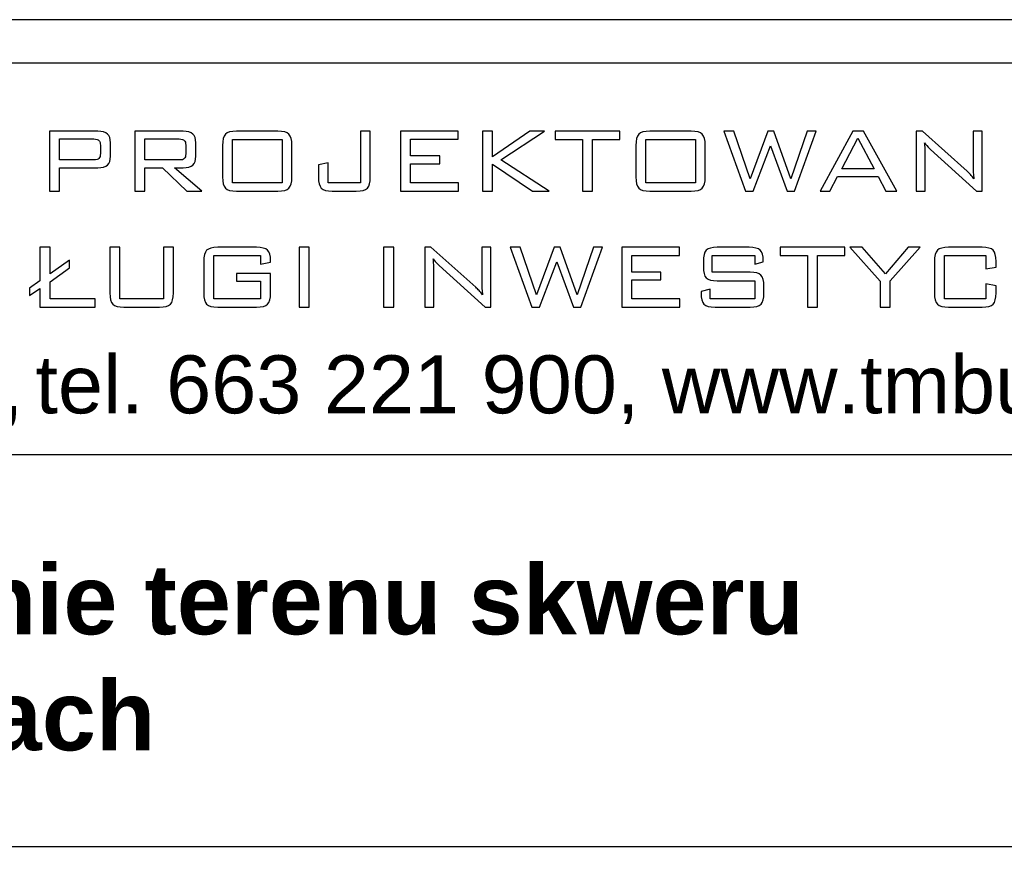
# Model space of a CAD drawing. Extents: x -110 to 11927435, y -6590197 to 5675023.
# Tile 66 of 71: x 6591270 to 6591287, y 5674749 to 5674763. Entities that reach past the tile are written whole.
import ezdxf

# ---------------------------------------------------------------- set-up
doc = ezdxf.new("R2010")
doc.units = 0
doc.layers.add('_0', color=7, linetype='CONTINUOUS')
doc.layers.add('A_ramka', color=7, linetype='CONTINUOUS')
doc.layers.add('wymiar', color=7, linetype='CONTINUOUS', lineweight=13)
doc.styles.add('GENERATED_STYLE_6', font='txt')

msp = doc.modelspace()

# ---------------------------------------------------------------- linework, layer by layer
at = {"layer": '_0'}
for points, knots in [([(6591270.504, 5674760.252), (6591270.504, 5674760.252), (6591270.504, 5674761.284), (6591270.504, 5674761.284), (6591270.504, 5674761.284), (6591270.504, 5674761.284), (6591271.336, 5674761.284), (6591271.336, 5674761.284), (6591271.336, 5674761.284), (6591271.413, 5674761.284), (6591271.469, 5674761.268), (6591271.503, 5674761.236), (6591271.503, 5674761.236), (6591271.537, 5674761.205), (6591271.554, 5674761.154), (6591271.554, 5674761.084), (6591271.554, 5674761.084), (6591271.554, 5674761.084), (6591271.554, 5674760.853), (6591271.554, 5674760.853), (6591271.554, 5674760.853), (6591271.554, 5674760.784), (6591271.537, 5674760.733), (6591271.503, 5674760.701), (6591271.503, 5674760.701), (6591271.469, 5674760.67), (6591271.413, 5674760.654), (6591271.336, 5674760.654), (6591271.336, 5674760.654), (6591271.336, 5674760.654), (6591270.677, 5674760.654), (6591270.677, 5674760.654), (6591270.677, 5674760.654), (6591270.677, 5674760.654), (6591270.677, 5674760.252), (6591270.677, 5674760.252), (6591270.677, 5674760.252), (6591270.677, 5674760.252), (6591270.504, 5674760.252), (6591270.504, 5674760.252)], [0, 0, 0, 0, 0.1, 0.1, 0.1, 0.1, 0.2, 0.2, 0.2, 0.2, 0.3, 0.3, 0.3, 0.3, 0.4, 0.4, 0.4, 0.4, 0.5, 0.5, 0.5, 0.5, 0.6, 0.6, 0.6, 0.6, 0.7, 0.7, 0.7, 0.7, 0.8, 0.8, 0.8, 0.8, 0.9, 0.9, 0.9, 0.9, 1, 1, 1, 1]), ([(6591271.975, 5674760.252), (6591271.975, 5674760.252), (6591271.975, 5674761.284), (6591271.975, 5674761.284), (6591271.975, 5674761.284), (6591271.975, 5674761.284), (6591272.807, 5674761.284), (6591272.807, 5674761.284), (6591272.807, 5674761.284), (6591272.884, 5674761.284), (6591272.94, 5674761.268), (6591272.974, 5674761.236), (6591272.974, 5674761.236), (6591273.008, 5674761.205), (6591273.025, 5674761.154), (6591273.025, 5674761.084), (6591273.025, 5674761.084), (6591273.025, 5674761.084), (6591273.025, 5674760.853), (6591273.025, 5674760.853), (6591273.025, 5674760.853), (6591273.025, 5674760.784), (6591273.008, 5674760.733), (6591272.974, 5674760.701), (6591272.974, 5674760.701), (6591272.94, 5674760.67), (6591272.884, 5674760.654), (6591272.807, 5674760.654), (6591272.807, 5674760.654), (6591272.807, 5674760.654), (6591272.655, 5674760.654), (6591272.655, 5674760.654), (6591272.655, 5674760.654), (6591272.655, 5674760.654), (6591273.127, 5674760.252), (6591273.127, 5674760.252), (6591273.127, 5674760.252), (6591273.127, 5674760.252), (6591272.871, 5674760.252), (6591272.871, 5674760.252), (6591272.871, 5674760.252), (6591272.871, 5674760.252), (6591272.452, 5674760.654), (6591272.452, 5674760.654), (6591272.452, 5674760.654), (6591272.452, 5674760.654), (6591272.148, 5674760.654), (6591272.148, 5674760.654), (6591272.148, 5674760.654), (6591272.148, 5674760.654), (6591272.148, 5674760.252), (6591272.148, 5674760.252), (6591272.148, 5674760.252), (6591272.148, 5674760.252), (6591271.975, 5674760.252), (6591271.975, 5674760.252)], [0, 0, 0, 0, 0.071429, 0.071429, 0.071429, 0.071429, 0.142857, 0.142857, 0.142857, 0.142857, 0.214286, 0.214286, 0.214286, 0.214286, 0.285714, 0.285714, 0.285714, 0.285714, 0.357143, 0.357143, 0.357143, 0.357143, 0.428571, 0.428571, 0.428571, 0.428571, 0.5, 0.5, 0.5, 0.5, 0.571429, 0.571429, 0.571429, 0.571429, 0.642857, 0.642857, 0.642857, 0.642857, 0.714286, 0.714286, 0.714286, 0.714286, 0.785714, 0.785714, 0.785714, 0.785714, 0.857143, 0.857143, 0.857143, 0.857143, 0.928571, 0.928571, 0.928571, 0.928571, 1, 1, 1, 1]), ([(6591273.485, 5674761.039), (6591273.485, 5674761.133), (6591273.502, 5674761.197), (6591273.535, 5674761.232), (6591273.535, 5674761.232), (6591273.569, 5674761.266), (6591273.633, 5674761.284), (6591273.727, 5674761.284), (6591273.727, 5674761.284), (6591273.727, 5674761.284), (6591274.441, 5674761.284), (6591274.441, 5674761.284), (6591274.441, 5674761.284), (6591274.534, 5674761.284), (6591274.597, 5674761.267), (6591274.63, 5674761.232), (6591274.63, 5674761.232), (6591274.664, 5674761.198), (6591274.681, 5674761.134), (6591274.681, 5674761.039), (6591274.681, 5674761.039), (6591274.681, 5674761.039), (6591274.681, 5674760.496), (6591274.681, 5674760.496), (6591274.681, 5674760.496), (6591274.681, 5674760.401), (6591274.664, 5674760.337), (6591274.63, 5674760.303), (6591274.63, 5674760.303), (6591274.597, 5674760.269), (6591274.534, 5674760.252), (6591274.441, 5674760.252), (6591274.441, 5674760.252), (6591274.441, 5674760.252), (6591273.727, 5674760.252), (6591273.727, 5674760.252), (6591273.727, 5674760.252), (6591273.633, 5674760.252), (6591273.569, 5674760.269), (6591273.535, 5674760.304), (6591273.535, 5674760.304), (6591273.502, 5674760.338), (6591273.485, 5674760.402), (6591273.485, 5674760.496), (6591273.485, 5674760.496), (6591273.485, 5674760.496), (6591273.485, 5674761.039), (6591273.485, 5674761.039)], [0, 0, 0, 0, 0.083333, 0.083333, 0.083333, 0.083333, 0.166667, 0.166667, 0.166667, 0.166667, 0.25, 0.25, 0.25, 0.25, 0.333333, 0.333333, 0.333333, 0.333333, 0.416667, 0.416667, 0.416667, 0.416667, 0.5, 0.5, 0.5, 0.5, 0.583333, 0.583333, 0.583333, 0.583333, 0.666667, 0.666667, 0.666667, 0.666667, 0.75, 0.75, 0.75, 0.75, 0.833333, 0.833333, 0.833333, 0.833333, 0.916667, 0.916667, 0.916667, 0.916667, 1, 1, 1, 1]), ([(6591275.378, 5674760.252), (6591275.285, 5674760.252), (6591275.221, 5674760.269), (6591275.188, 5674760.303), (6591275.188, 5674760.303), (6591275.155, 5674760.337), (6591275.138, 5674760.401), (6591275.138, 5674760.496), (6591275.138, 5674760.496), (6591275.138, 5674760.496), (6591275.138, 5674760.702), (6591275.138, 5674760.702), (6591275.138, 5674760.702), (6591275.138, 5674760.702), (6591275.308, 5674760.738), (6591275.308, 5674760.738), (6591275.308, 5674760.738), (6591275.308, 5674760.738), (6591275.308, 5674760.395), (6591275.308, 5674760.395), (6591275.308, 5674760.395), (6591275.308, 5674760.395), (6591275.862, 5674760.395), (6591275.862, 5674760.395), (6591275.862, 5674760.395), (6591275.862, 5674760.395), (6591275.862, 5674761.284), (6591275.862, 5674761.284), (6591275.862, 5674761.284), (6591275.862, 5674761.284), (6591276.033, 5674761.284), (6591276.033, 5674761.284), (6591276.033, 5674761.284), (6591276.033, 5674761.284), (6591276.033, 5674760.496), (6591276.033, 5674760.496), (6591276.033, 5674760.496), (6591276.033, 5674760.401), (6591276.017, 5674760.337), (6591275.983, 5674760.303), (6591275.983, 5674760.303), (6591275.95, 5674760.269), (6591275.886, 5674760.252), (6591275.792, 5674760.252), (6591275.792, 5674760.252), (6591275.792, 5674760.252), (6591275.378, 5674760.252), (6591275.378, 5674760.252)], [0, 0, 0, 0, 0.083333, 0.083333, 0.083333, 0.083333, 0.166667, 0.166667, 0.166667, 0.166667, 0.25, 0.25, 0.25, 0.25, 0.333333, 0.333333, 0.333333, 0.333333, 0.416667, 0.416667, 0.416667, 0.416667, 0.5, 0.5, 0.5, 0.5, 0.583333, 0.583333, 0.583333, 0.583333, 0.666667, 0.666667, 0.666667, 0.666667, 0.75, 0.75, 0.75, 0.75, 0.833333, 0.833333, 0.833333, 0.833333, 0.916667, 0.916667, 0.916667, 0.916667, 1, 1, 1, 1]), ([(6591276.555, 5674760.252), (6591276.555, 5674760.252), (6591276.555, 5674761.284), (6591276.555, 5674761.284), (6591276.555, 5674761.284), (6591276.555, 5674761.284), (6591277.549, 5674761.284), (6591277.549, 5674761.284), (6591277.549, 5674761.284), (6591277.549, 5674761.284), (6591277.549, 5674761.145), (6591277.549, 5674761.145), (6591277.549, 5674761.145), (6591277.549, 5674761.145), (6591276.728, 5674761.145), (6591276.728, 5674761.145), (6591276.728, 5674761.145), (6591276.728, 5674761.145), (6591276.728, 5674760.858), (6591276.728, 5674760.858), (6591276.728, 5674760.858), (6591276.728, 5674760.858), (6591277.23, 5674760.858), (6591277.23, 5674760.858), (6591277.23, 5674760.858), (6591277.23, 5674760.858), (6591277.23, 5674760.721), (6591277.23, 5674760.721), (6591277.23, 5674760.721), (6591277.23, 5674760.721), (6591276.728, 5674760.721), (6591276.728, 5674760.721), (6591276.728, 5674760.721), (6591276.728, 5674760.721), (6591276.728, 5674760.393), (6591276.728, 5674760.393), (6591276.728, 5674760.393), (6591276.728, 5674760.393), (6591277.556, 5674760.393), (6591277.556, 5674760.393), (6591277.556, 5674760.393), (6591277.556, 5674760.393), (6591277.556, 5674760.252), (6591277.556, 5674760.252), (6591277.556, 5674760.252), (6591277.556, 5674760.252), (6591276.555, 5674760.252), (6591276.555, 5674760.252)], [0, 0, 0, 0, 0.083333, 0.083333, 0.083333, 0.083333, 0.166667, 0.166667, 0.166667, 0.166667, 0.25, 0.25, 0.25, 0.25, 0.333333, 0.333333, 0.333333, 0.333333, 0.416667, 0.416667, 0.416667, 0.416667, 0.5, 0.5, 0.5, 0.5, 0.583333, 0.583333, 0.583333, 0.583333, 0.666667, 0.666667, 0.666667, 0.666667, 0.75, 0.75, 0.75, 0.75, 0.833333, 0.833333, 0.833333, 0.833333, 0.916667, 0.916667, 0.916667, 0.916667, 1, 1, 1, 1]), ([(6591277.966, 5674760.252), (6591277.966, 5674760.252), (6591277.966, 5674761.284), (6591277.966, 5674761.284), (6591277.966, 5674761.284), (6591277.966, 5674761.284), (6591278.139, 5674761.284), (6591278.139, 5674761.284), (6591278.139, 5674761.284), (6591278.139, 5674761.284), (6591278.139, 5674760.842), (6591278.139, 5674760.842), (6591278.139, 5674760.842), (6591278.139, 5674760.842), (6591278.782, 5674761.284), (6591278.782, 5674761.284), (6591278.782, 5674761.284), (6591278.782, 5674761.284), (6591279.034, 5674761.284), (6591279.034, 5674761.284), (6591279.034, 5674761.284), (6591279.034, 5674761.284), (6591278.286, 5674760.79), (6591278.286, 5674760.79), (6591278.286, 5674760.79), (6591278.286, 5674760.79), (6591279.116, 5674760.252), (6591279.116, 5674760.252), (6591279.116, 5674760.252), (6591279.116, 5674760.252), (6591278.828, 5674760.252), (6591278.828, 5674760.252), (6591278.828, 5674760.252), (6591278.828, 5674760.252), (6591278.139, 5674760.716), (6591278.139, 5674760.716), (6591278.139, 5674760.716), (6591278.139, 5674760.716), (6591278.139, 5674760.252), (6591278.139, 5674760.252), (6591278.139, 5674760.252), (6591278.139, 5674760.252), (6591277.966, 5674760.252), (6591277.966, 5674760.252)], [0, 0, 0, 0, 0.090909, 0.090909, 0.090909, 0.090909, 0.181818, 0.181818, 0.181818, 0.181818, 0.272727, 0.272727, 0.272727, 0.272727, 0.363636, 0.363636, 0.363636, 0.363636, 0.454545, 0.454545, 0.454545, 0.454545, 0.545455, 0.545455, 0.545455, 0.545455, 0.636364, 0.636364, 0.636364, 0.636364, 0.727273, 0.727273, 0.727273, 0.727273, 0.818182, 0.818182, 0.818182, 0.818182, 0.909091, 0.909091, 0.909091, 0.909091, 1, 1, 1, 1]), ([(6591279.861, 5674761.143), (6591279.861, 5674761.143), (6591279.861, 5674760.252), (6591279.861, 5674760.252), (6591279.861, 5674760.252), (6591279.861, 5674760.252), (6591279.689, 5674760.252), (6591279.689, 5674760.252), (6591279.689, 5674760.252), (6591279.689, 5674760.252), (6591279.689, 5674761.143), (6591279.689, 5674761.143), (6591279.689, 5674761.143), (6591279.689, 5674761.143), (6591279.217, 5674761.143), (6591279.217, 5674761.143), (6591279.217, 5674761.143), (6591279.217, 5674761.143), (6591279.217, 5674761.284), (6591279.217, 5674761.284), (6591279.217, 5674761.284), (6591279.217, 5674761.284), (6591280.334, 5674761.284), (6591280.334, 5674761.284), (6591280.334, 5674761.284), (6591280.334, 5674761.284), (6591280.334, 5674761.143), (6591280.334, 5674761.143), (6591280.334, 5674761.143), (6591280.334, 5674761.143), (6591279.861, 5674761.143), (6591279.861, 5674761.143)], [0, 0, 0, 0, 0.125, 0.125, 0.125, 0.125, 0.25, 0.25, 0.25, 0.25, 0.375, 0.375, 0.375, 0.375, 0.5, 0.5, 0.5, 0.5, 0.625, 0.625, 0.625, 0.625, 0.75, 0.75, 0.75, 0.75, 0.875, 0.875, 0.875, 0.875, 1, 1, 1, 1]), ([(6591280.61, 5674761.039), (6591280.61, 5674761.133), (6591280.627, 5674761.197), (6591280.661, 5674761.232), (6591280.661, 5674761.232), (6591280.694, 5674761.266), (6591280.758, 5674761.284), (6591280.852, 5674761.284), (6591280.852, 5674761.284), (6591280.852, 5674761.284), (6591281.566, 5674761.284), (6591281.566, 5674761.284), (6591281.566, 5674761.284), (6591281.659, 5674761.284), (6591281.722, 5674761.267), (6591281.756, 5674761.232), (6591281.756, 5674761.232), (6591281.789, 5674761.198), (6591281.806, 5674761.134), (6591281.806, 5674761.039), (6591281.806, 5674761.039), (6591281.806, 5674761.039), (6591281.806, 5674760.496), (6591281.806, 5674760.496), (6591281.806, 5674760.496), (6591281.806, 5674760.401), (6591281.789, 5674760.337), (6591281.756, 5674760.303), (6591281.756, 5674760.303), (6591281.722, 5674760.269), (6591281.659, 5674760.252), (6591281.566, 5674760.252), (6591281.566, 5674760.252), (6591281.566, 5674760.252), (6591280.852, 5674760.252), (6591280.852, 5674760.252), (6591280.852, 5674760.252), (6591280.758, 5674760.252), (6591280.694, 5674760.269), (6591280.661, 5674760.304), (6591280.661, 5674760.304), (6591280.627, 5674760.338), (6591280.61, 5674760.402), (6591280.61, 5674760.496), (6591280.61, 5674760.496), (6591280.61, 5674760.496), (6591280.61, 5674761.039), (6591280.61, 5674761.039)], [0, 0, 0, 0, 0.083333, 0.083333, 0.083333, 0.083333, 0.166667, 0.166667, 0.166667, 0.166667, 0.25, 0.25, 0.25, 0.25, 0.333333, 0.333333, 0.333333, 0.333333, 0.416667, 0.416667, 0.416667, 0.416667, 0.5, 0.5, 0.5, 0.5, 0.583333, 0.583333, 0.583333, 0.583333, 0.666667, 0.666667, 0.666667, 0.666667, 0.75, 0.75, 0.75, 0.75, 0.833333, 0.833333, 0.833333, 0.833333, 0.916667, 0.916667, 0.916667, 0.916667, 1, 1, 1, 1]), ([(6591282.5, 5674760.252), (6591282.5, 5674760.252), (6591282.126, 5674761.284), (6591282.126, 5674761.284), (6591282.126, 5674761.284), (6591282.126, 5674761.284), (6591282.299, 5674761.284), (6591282.299, 5674761.284), (6591282.299, 5674761.284), (6591282.299, 5674761.284), (6591282.579, 5674760.464), (6591282.579, 5674760.464), (6591282.579, 5674760.464), (6591282.579, 5674760.464), (6591282.883, 5674761.284), (6591282.883, 5674761.284), (6591282.883, 5674761.284), (6591282.883, 5674761.284), (6591282.989, 5674761.284), (6591282.989, 5674761.284), (6591282.989, 5674761.284), (6591282.989, 5674761.284), (6591283.283, 5674760.464), (6591283.283, 5674760.464), (6591283.283, 5674760.464), (6591283.283, 5674760.464), (6591283.564, 5674761.284), (6591283.564, 5674761.284), (6591283.564, 5674761.284), (6591283.564, 5674761.284), (6591283.719, 5674761.284), (6591283.719, 5674761.284), (6591283.719, 5674761.284), (6591283.719, 5674761.284), (6591283.345, 5674760.252), (6591283.345, 5674760.252), (6591283.345, 5674760.252), (6591283.345, 5674760.252), (6591283.217, 5674760.252), (6591283.217, 5674760.252), (6591283.217, 5674760.252), (6591283.217, 5674760.252), (6591282.931, 5674761.032), (6591282.931, 5674761.032), (6591282.931, 5674761.032), (6591282.931, 5674761.032), (6591282.635, 5674760.252), (6591282.635, 5674760.252), (6591282.635, 5674760.252), (6591282.635, 5674760.252), (6591282.5, 5674760.252), (6591282.5, 5674760.252)], [0, 0, 0, 0, 0.076923, 0.076923, 0.076923, 0.076923, 0.153846, 0.153846, 0.153846, 0.153846, 0.230769, 0.230769, 0.230769, 0.230769, 0.307692, 0.307692, 0.307692, 0.307692, 0.384615, 0.384615, 0.384615, 0.384615, 0.461538, 0.461538, 0.461538, 0.461538, 0.538462, 0.538462, 0.538462, 0.538462, 0.615385, 0.615385, 0.615385, 0.615385, 0.692308, 0.692308, 0.692308, 0.692308, 0.769231, 0.769231, 0.769231, 0.769231, 0.846154, 0.846154, 0.846154, 0.846154, 0.923077, 0.923077, 0.923077, 0.923077, 1, 1, 1, 1]), ([(6591283.787, 5674760.252), (6591283.787, 5674760.252), (6591284.35, 5674761.284), (6591284.35, 5674761.284), (6591284.35, 5674761.284), (6591284.35, 5674761.284), (6591284.535, 5674761.284), (6591284.535, 5674761.284), (6591284.535, 5674761.284), (6591284.535, 5674761.284), (6591285.108, 5674760.252), (6591285.108, 5674760.252), (6591285.108, 5674760.252), (6591285.108, 5674760.252), (6591284.918, 5674760.252), (6591284.918, 5674760.252), (6591284.918, 5674760.252), (6591284.918, 5674760.252), (6591284.786, 5674760.505), (6591284.786, 5674760.505), (6591284.786, 5674760.505), (6591284.786, 5674760.505), (6591284.088, 5674760.505), (6591284.088, 5674760.505), (6591284.088, 5674760.505), (6591284.088, 5674760.505), (6591283.957, 5674760.252), (6591283.957, 5674760.252), (6591283.957, 5674760.252), (6591283.957, 5674760.252), (6591283.787, 5674760.252), (6591283.787, 5674760.252)], [0, 0, 0, 0, 0.125, 0.125, 0.125, 0.125, 0.25, 0.25, 0.25, 0.25, 0.375, 0.375, 0.375, 0.375, 0.5, 0.5, 0.5, 0.5, 0.625, 0.625, 0.625, 0.625, 0.75, 0.75, 0.75, 0.75, 0.875, 0.875, 0.875, 0.875, 1, 1, 1, 1]), ([(6591285.441, 5674760.252), (6591285.441, 5674760.252), (6591285.441, 5674761.284), (6591285.441, 5674761.284), (6591285.441, 5674761.284), (6591285.441, 5674761.284), (6591285.55, 5674761.284), (6591285.55, 5674761.284), (6591285.55, 5674761.284), (6591285.55, 5674761.284), (6591286.322, 5674760.594), (6591286.322, 5674760.594), (6591286.322, 5674760.594), (6591286.339, 5674760.578), (6591286.358, 5674760.559), (6591286.378, 5674760.537), (6591286.378, 5674760.537), (6591286.398, 5674760.515), (6591286.418, 5674760.49), (6591286.439, 5674760.464), (6591286.439, 5674760.464), (6591286.434, 5674760.497), (6591286.43, 5674760.531), (6591286.427, 5674760.568), (6591286.427, 5674760.568), (6591286.425, 5674760.604), (6591286.423, 5674760.654), (6591286.423, 5674760.718), (6591286.423, 5674760.718), (6591286.423, 5674760.718), (6591286.423, 5674761.284), (6591286.423, 5674761.284), (6591286.423, 5674761.284), (6591286.423, 5674761.284), (6591286.582, 5674761.284), (6591286.582, 5674761.284), (6591286.582, 5674761.284), (6591286.582, 5674761.284), (6591286.582, 5674760.252), (6591286.582, 5674760.252), (6591286.582, 5674760.252), (6591286.582, 5674760.252), (6591286.485, 5674760.252), (6591286.485, 5674760.252), (6591286.485, 5674760.252), (6591286.485, 5674760.252), (6591285.692, 5674760.97), (6591285.692, 5674760.97), (6591285.692, 5674760.97), (6591285.689, 5674760.972), (6591285.683, 5674760.978), (6591285.675, 5674760.985), (6591285.675, 5674760.985), (6591285.636, 5674761.02), (6591285.607, 5674761.054), (6591285.588, 5674761.085), (6591285.588, 5674761.085), (6591285.592, 5674761.054), (6591285.595, 5674761.021), (6591285.597, 5674760.986), (6591285.597, 5674760.986), (6591285.599, 5674760.95), (6591285.6, 5674760.908), (6591285.6, 5674760.86), (6591285.6, 5674760.86), (6591285.6, 5674760.86), (6591285.6, 5674760.252), (6591285.6, 5674760.252), (6591285.6, 5674760.252), (6591285.6, 5674760.252), (6591285.441, 5674760.252), (6591285.441, 5674760.252)], [0, 0, 0, 0, 0.055556, 0.055556, 0.055556, 0.055556, 0.111111, 0.111111, 0.111111, 0.111111, 0.166667, 0.166667, 0.166667, 0.166667, 0.222222, 0.222222, 0.222222, 0.222222, 0.277778, 0.277778, 0.277778, 0.277778, 0.333333, 0.333333, 0.333333, 0.333333, 0.388889, 0.388889, 0.388889, 0.388889, 0.444444, 0.444444, 0.444444, 0.444444, 0.5, 0.5, 0.5, 0.5, 0.555556, 0.555556, 0.555556, 0.555556, 0.611111, 0.611111, 0.611111, 0.611111, 0.666667, 0.666667, 0.666667, 0.666667, 0.722222, 0.722222, 0.722222, 0.722222, 0.777778, 0.777778, 0.777778, 0.777778, 0.833333, 0.833333, 0.833333, 0.833333, 0.888889, 0.888889, 0.888889, 0.888889, 0.944444, 0.944444, 0.944444, 0.944444, 1, 1, 1, 1]), ([(6591271.268, 5674761.15), (6591271.268, 5674761.15), (6591270.677, 5674761.15), (6591270.677, 5674761.15), (6591270.677, 5674761.15), (6591270.677, 5674761.15), (6591270.677, 5674760.79), (6591270.677, 5674760.79), (6591270.677, 5674760.79), (6591270.677, 5674760.79), (6591271.268, 5674760.79), (6591271.268, 5674760.79), (6591271.268, 5674760.79), (6591271.311, 5674760.79), (6591271.34, 5674760.798), (6591271.356, 5674760.814), (6591271.356, 5674760.814), (6591271.372, 5674760.83), (6591271.38, 5674760.858), (6591271.38, 5674760.898), (6591271.38, 5674760.898), (6591271.38, 5674760.898), (6591271.38, 5674761.042), (6591271.38, 5674761.042), (6591271.38, 5674761.042), (6591271.38, 5674761.081), (6591271.372, 5674761.109), (6591271.356, 5674761.126), (6591271.356, 5674761.126), (6591271.34, 5674761.142), (6591271.311, 5674761.15), (6591271.268, 5674761.15)], [0, 0, 0, 0, 0.125, 0.125, 0.125, 0.125, 0.25, 0.25, 0.25, 0.25, 0.375, 0.375, 0.375, 0.375, 0.5, 0.5, 0.5, 0.5, 0.625, 0.625, 0.625, 0.625, 0.75, 0.75, 0.75, 0.75, 0.875, 0.875, 0.875, 0.875, 1, 1, 1, 1]), ([(6591272.739, 5674761.15), (6591272.739, 5674761.15), (6591272.148, 5674761.15), (6591272.148, 5674761.15), (6591272.148, 5674761.15), (6591272.148, 5674761.15), (6591272.148, 5674760.788), (6591272.148, 5674760.788), (6591272.148, 5674760.788), (6591272.148, 5674760.788), (6591272.739, 5674760.788), (6591272.739, 5674760.788), (6591272.739, 5674760.788), (6591272.782, 5674760.788), (6591272.812, 5674760.795), (6591272.827, 5674760.811), (6591272.827, 5674760.811), (6591272.843, 5674760.827), (6591272.851, 5674760.854), (6591272.851, 5674760.893), (6591272.851, 5674760.893), (6591272.851, 5674760.893), (6591272.851, 5674761.044), (6591272.851, 5674761.044), (6591272.851, 5674761.044), (6591272.851, 5674761.083), (6591272.843, 5674761.11), (6591272.827, 5674761.126), (6591272.827, 5674761.126), (6591272.811, 5674761.142), (6591272.782, 5674761.15), (6591272.739, 5674761.15)], [0, 0, 0, 0, 0.125, 0.125, 0.125, 0.125, 0.25, 0.25, 0.25, 0.25, 0.375, 0.375, 0.375, 0.375, 0.5, 0.5, 0.5, 0.5, 0.625, 0.625, 0.625, 0.625, 0.75, 0.75, 0.75, 0.75, 0.875, 0.875, 0.875, 0.875, 1, 1, 1, 1]), ([(6591273.657, 5674760.395), (6591273.657, 5674760.395), (6591274.511, 5674760.395), (6591274.511, 5674760.395), (6591274.511, 5674760.395), (6591274.511, 5674760.395), (6591274.511, 5674761.143), (6591274.511, 5674761.143), (6591274.511, 5674761.143), (6591274.511, 5674761.143), (6591273.657, 5674761.143), (6591273.657, 5674761.143), (6591273.657, 5674761.143), (6591273.657, 5674761.143), (6591273.657, 5674760.395), (6591273.657, 5674760.395)], [0, 0, 0, 0, 0.25, 0.25, 0.25, 0.25, 0.5, 0.5, 0.5, 0.5, 0.75, 0.75, 0.75, 0.75, 1, 1, 1, 1]), ([(6591280.782, 5674760.395), (6591280.782, 5674760.395), (6591281.636, 5674760.395), (6591281.636, 5674760.395), (6591281.636, 5674760.395), (6591281.636, 5674760.395), (6591281.636, 5674761.143), (6591281.636, 5674761.143), (6591281.636, 5674761.143), (6591281.636, 5674761.143), (6591280.782, 5674761.143), (6591280.782, 5674761.143), (6591280.782, 5674761.143), (6591280.782, 5674761.143), (6591280.782, 5674760.395), (6591280.782, 5674760.395)], [0, 0, 0, 0, 0.25, 0.25, 0.25, 0.25, 0.5, 0.5, 0.5, 0.5, 0.75, 0.75, 0.75, 0.75, 1, 1, 1, 1]), ([(6591284.161, 5674760.637), (6591284.161, 5674760.637), (6591284.716, 5674760.637), (6591284.716, 5674760.637), (6591284.716, 5674760.637), (6591284.716, 5674760.637), (6591284.438, 5674761.165), (6591284.438, 5674761.165), (6591284.438, 5674761.165), (6591284.438, 5674761.165), (6591284.161, 5674760.637), (6591284.161, 5674760.637)], [0, 0, 0, 0, 0.333333, 0.333333, 0.333333, 0.333333, 0.666667, 0.666667, 0.666667, 0.666667, 1, 1, 1, 1]), ([(6591270.339, 5674758.251), (6591270.339, 5674758.251), (6591270.339, 5674758.575), (6591270.339, 5674758.575), (6591270.339, 5674758.575), (6591270.339, 5674758.575), (6591270.161, 5674758.449), (6591270.161, 5674758.449), (6591270.161, 5674758.449), (6591270.161, 5674758.449), (6591270.161, 5674758.581), (6591270.161, 5674758.581), (6591270.161, 5674758.581), (6591270.161, 5674758.581), (6591270.339, 5674758.707), (6591270.339, 5674758.707), (6591270.339, 5674758.707), (6591270.339, 5674758.707), (6591270.339, 5674759.283), (6591270.339, 5674759.283), (6591270.339, 5674759.283), (6591270.339, 5674759.283), (6591270.512, 5674759.283), (6591270.512, 5674759.283), (6591270.512, 5674759.283), (6591270.512, 5674759.283), (6591270.512, 5674758.823), (6591270.512, 5674758.823), (6591270.512, 5674758.823), (6591270.512, 5674758.823), (6591270.85, 5674759.06), (6591270.85, 5674759.06), (6591270.85, 5674759.06), (6591270.85, 5674759.06), (6591270.85, 5674758.926), (6591270.85, 5674758.926), (6591270.85, 5674758.926), (6591270.85, 5674758.926), (6591270.512, 5674758.689), (6591270.512, 5674758.689), (6591270.512, 5674758.689), (6591270.512, 5674758.689), (6591270.512, 5674758.394), (6591270.512, 5674758.394), (6591270.512, 5674758.394), (6591270.512, 5674758.394), (6591271.293, 5674758.394), (6591271.293, 5674758.394), (6591271.293, 5674758.394), (6591271.293, 5674758.394), (6591271.293, 5674758.251), (6591271.293, 5674758.251), (6591271.293, 5674758.251), (6591271.293, 5674758.251), (6591270.339, 5674758.251), (6591270.339, 5674758.251)], [0, 0, 0, 0, 0.071429, 0.071429, 0.071429, 0.071429, 0.142857, 0.142857, 0.142857, 0.142857, 0.214286, 0.214286, 0.214286, 0.214286, 0.285714, 0.285714, 0.285714, 0.285714, 0.357143, 0.357143, 0.357143, 0.357143, 0.428571, 0.428571, 0.428571, 0.428571, 0.5, 0.5, 0.5, 0.5, 0.571429, 0.571429, 0.571429, 0.571429, 0.642857, 0.642857, 0.642857, 0.642857, 0.714286, 0.714286, 0.714286, 0.714286, 0.785714, 0.785714, 0.785714, 0.785714, 0.857143, 0.857143, 0.857143, 0.857143, 0.928571, 0.928571, 0.928571, 0.928571, 1, 1, 1, 1]), ([(6591271.717, 5674759.283), (6591271.717, 5674759.283), (6591271.717, 5674758.394), (6591271.717, 5674758.394), (6591271.717, 5674758.394), (6591271.717, 5674758.394), (6591272.468, 5674758.394), (6591272.468, 5674758.394), (6591272.468, 5674758.394), (6591272.468, 5674758.394), (6591272.468, 5674759.283), (6591272.468, 5674759.283), (6591272.468, 5674759.283), (6591272.468, 5674759.283), (6591272.638, 5674759.283), (6591272.638, 5674759.283), (6591272.638, 5674759.283), (6591272.638, 5674759.283), (6591272.638, 5674758.495), (6591272.638, 5674758.495), (6591272.638, 5674758.495), (6591272.638, 5674758.4), (6591272.622, 5674758.335), (6591272.588, 5674758.301), (6591272.588, 5674758.301), (6591272.554, 5674758.268), (6591272.491, 5674758.251), (6591272.398, 5674758.251), (6591272.398, 5674758.251), (6591272.398, 5674758.251), (6591271.786, 5674758.251), (6591271.786, 5674758.251), (6591271.786, 5674758.251), (6591271.693, 5674758.251), (6591271.629, 5674758.268), (6591271.595, 5674758.302), (6591271.595, 5674758.302), (6591271.561, 5674758.337), (6591271.544, 5674758.401), (6591271.544, 5674758.495), (6591271.544, 5674758.495), (6591271.544, 5674758.495), (6591271.544, 5674759.283), (6591271.544, 5674759.283), (6591271.544, 5674759.283), (6591271.544, 5674759.283), (6591271.717, 5674759.283), (6591271.717, 5674759.283)], [0, 0, 0, 0, 0.083333, 0.083333, 0.083333, 0.083333, 0.166667, 0.166667, 0.166667, 0.166667, 0.25, 0.25, 0.25, 0.25, 0.333333, 0.333333, 0.333333, 0.333333, 0.416667, 0.416667, 0.416667, 0.416667, 0.5, 0.5, 0.5, 0.5, 0.583333, 0.583333, 0.583333, 0.583333, 0.666667, 0.666667, 0.666667, 0.666667, 0.75, 0.75, 0.75, 0.75, 0.833333, 0.833333, 0.833333, 0.833333, 0.916667, 0.916667, 0.916667, 0.916667, 1, 1, 1, 1]), ([(6591274.142, 5674759.142), (6591274.142, 5674759.142), (6591273.334, 5674759.142), (6591273.334, 5674759.142), (6591273.334, 5674759.142), (6591273.334, 5674759.142), (6591273.334, 5674758.394), (6591273.334, 5674758.394), (6591273.334, 5674758.394), (6591273.334, 5674758.394), (6591274.142, 5674758.394), (6591274.142, 5674758.394), (6591274.142, 5674758.394), (6591274.142, 5674758.394), (6591274.142, 5674758.697), (6591274.142, 5674758.697), (6591274.142, 5674758.697), (6591274.142, 5674758.697), (6591273.724, 5674758.697), (6591273.724, 5674758.697), (6591273.724, 5674758.697), (6591273.724, 5674758.697), (6591273.724, 5674758.829), (6591273.724, 5674758.829), (6591273.724, 5674758.829), (6591273.724, 5674758.829), (6591274.314, 5674758.829), (6591274.314, 5674758.829), (6591274.314, 5674758.829), (6591274.314, 5674758.829), (6591274.314, 5674758.495), (6591274.314, 5674758.495), (6591274.314, 5674758.495), (6591274.314, 5674758.4), (6591274.297, 5674758.336), (6591274.263, 5674758.302), (6591274.263, 5674758.302), (6591274.229, 5674758.268), (6591274.165, 5674758.251), (6591274.071, 5674758.251), (6591274.071, 5674758.251), (6591274.071, 5674758.251), (6591273.404, 5674758.251), (6591273.404, 5674758.251), (6591273.404, 5674758.251), (6591273.309, 5674758.251), (6591273.246, 5674758.268), (6591273.212, 5674758.302), (6591273.212, 5674758.302), (6591273.178, 5674758.337), (6591273.162, 5674758.401), (6591273.162, 5674758.495), (6591273.162, 5674758.495), (6591273.162, 5674758.495), (6591273.162, 5674759.038), (6591273.162, 5674759.038), (6591273.162, 5674759.038), (6591273.162, 5674759.132), (6591273.178, 5674759.196), (6591273.212, 5674759.231), (6591273.212, 5674759.231), (6591273.246, 5674759.265), (6591273.309, 5674759.283), (6591273.404, 5674759.283), (6591273.404, 5674759.283), (6591273.404, 5674759.283), (6591274.071, 5674759.283), (6591274.071, 5674759.283), (6591274.071, 5674759.283), (6591274.164, 5674759.283), (6591274.227, 5674759.266), (6591274.262, 5674759.232), (6591274.262, 5674759.232), (6591274.296, 5674759.199), (6591274.314, 5674759.138), (6591274.314, 5674759.05), (6591274.314, 5674759.05), (6591274.314, 5674759.05), (6591274.314, 5674759.025), (6591274.314, 5674759.025), (6591274.314, 5674759.025), (6591274.314, 5674759.025), (6591274.142, 5674758.99), (6591274.142, 5674758.99), (6591274.142, 5674758.99), (6591274.142, 5674758.99), (6591274.142, 5674759.142), (6591274.142, 5674759.142)], [0, 0, 0, 0, 0.045455, 0.045455, 0.045455, 0.045455, 0.090909, 0.090909, 0.090909, 0.090909, 0.136364, 0.136364, 0.136364, 0.136364, 0.181818, 0.181818, 0.181818, 0.181818, 0.227273, 0.227273, 0.227273, 0.227273, 0.272727, 0.272727, 0.272727, 0.272727, 0.318182, 0.318182, 0.318182, 0.318182, 0.363636, 0.363636, 0.363636, 0.363636, 0.409091, 0.409091, 0.409091, 0.409091, 0.454545, 0.454545, 0.454545, 0.454545, 0.5, 0.5, 0.5, 0.5, 0.545455, 0.545455, 0.545455, 0.545455, 0.590909, 0.590909, 0.590909, 0.590909, 0.636364, 0.636364, 0.636364, 0.636364, 0.681818, 0.681818, 0.681818, 0.681818, 0.727273, 0.727273, 0.727273, 0.727273, 0.772727, 0.772727, 0.772727, 0.772727, 0.818182, 0.818182, 0.818182, 0.818182, 0.863636, 0.863636, 0.863636, 0.863636, 0.909091, 0.909091, 0.909091, 0.909091, 0.954545, 0.954545, 0.954545, 0.954545, 1, 1, 1, 1]), ([(6591274.808, 5674758.251), (6591274.808, 5674758.251), (6591274.808, 5674759.283), (6591274.808, 5674759.283), (6591274.808, 5674759.283), (6591274.808, 5674759.283), (6591274.981, 5674759.283), (6591274.981, 5674759.283), (6591274.981, 5674759.283), (6591274.981, 5674759.283), (6591274.981, 5674758.251), (6591274.981, 5674758.251), (6591274.981, 5674758.251), (6591274.981, 5674758.251), (6591274.808, 5674758.251), (6591274.808, 5674758.251)], [0, 0, 0, 0, 0.25, 0.25, 0.25, 0.25, 0.5, 0.5, 0.5, 0.5, 0.75, 0.75, 0.75, 0.75, 1, 1, 1, 1]), ([(6591276.263, 5674758.251), (6591276.263, 5674758.251), (6591276.263, 5674759.283), (6591276.263, 5674759.283), (6591276.263, 5674759.283), (6591276.263, 5674759.283), (6591276.436, 5674759.283), (6591276.436, 5674759.283), (6591276.436, 5674759.283), (6591276.436, 5674759.283), (6591276.436, 5674758.251), (6591276.436, 5674758.251), (6591276.436, 5674758.251), (6591276.436, 5674758.251), (6591276.263, 5674758.251), (6591276.263, 5674758.251)], [0, 0, 0, 0, 0.25, 0.25, 0.25, 0.25, 0.5, 0.5, 0.5, 0.5, 0.75, 0.75, 0.75, 0.75, 1, 1, 1, 1]), ([(6591276.971, 5674758.251), (6591276.971, 5674758.251), (6591276.971, 5674759.283), (6591276.971, 5674759.283), (6591276.971, 5674759.283), (6591276.971, 5674759.283), (6591277.079, 5674759.283), (6591277.079, 5674759.283), (6591277.079, 5674759.283), (6591277.079, 5674759.283), (6591277.851, 5674758.593), (6591277.851, 5674758.593), (6591277.851, 5674758.593), (6591277.869, 5674758.577), (6591277.888, 5674758.558), (6591277.908, 5674758.536), (6591277.908, 5674758.536), (6591277.927, 5674758.514), (6591277.948, 5674758.489), (6591277.969, 5674758.463), (6591277.969, 5674758.463), (6591277.963, 5674758.496), (6591277.96, 5674758.53), (6591277.957, 5674758.567), (6591277.957, 5674758.567), (6591277.954, 5674758.603), (6591277.953, 5674758.653), (6591277.953, 5674758.717), (6591277.953, 5674758.717), (6591277.953, 5674758.717), (6591277.953, 5674759.283), (6591277.953, 5674759.283), (6591277.953, 5674759.283), (6591277.953, 5674759.283), (6591278.111, 5674759.283), (6591278.111, 5674759.283), (6591278.111, 5674759.283), (6591278.111, 5674759.283), (6591278.111, 5674758.251), (6591278.111, 5674758.251), (6591278.111, 5674758.251), (6591278.111, 5674758.251), (6591278.015, 5674758.251), (6591278.015, 5674758.251), (6591278.015, 5674758.251), (6591278.015, 5674758.251), (6591277.222, 5674758.968), (6591277.222, 5674758.968), (6591277.222, 5674758.968), (6591277.218, 5674758.971), (6591277.212, 5674758.977), (6591277.205, 5674758.984), (6591277.205, 5674758.984), (6591277.165, 5674759.019), (6591277.136, 5674759.053), (6591277.118, 5674759.084), (6591277.118, 5674759.084), (6591277.122, 5674759.053), (6591277.124, 5674759.02), (6591277.126, 5674758.984), (6591277.126, 5674758.984), (6591277.128, 5674758.949), (6591277.129, 5674758.907), (6591277.129, 5674758.859), (6591277.129, 5674758.859), (6591277.129, 5674758.859), (6591277.129, 5674758.251), (6591277.129, 5674758.251), (6591277.129, 5674758.251), (6591277.129, 5674758.251), (6591276.971, 5674758.251), (6591276.971, 5674758.251)], [0, 0, 0, 0, 0.055556, 0.055556, 0.055556, 0.055556, 0.111111, 0.111111, 0.111111, 0.111111, 0.166667, 0.166667, 0.166667, 0.166667, 0.222222, 0.222222, 0.222222, 0.222222, 0.277778, 0.277778, 0.277778, 0.277778, 0.333333, 0.333333, 0.333333, 0.333333, 0.388889, 0.388889, 0.388889, 0.388889, 0.444444, 0.444444, 0.444444, 0.444444, 0.5, 0.5, 0.5, 0.5, 0.555556, 0.555556, 0.555556, 0.555556, 0.611111, 0.611111, 0.611111, 0.611111, 0.666667, 0.666667, 0.666667, 0.666667, 0.722222, 0.722222, 0.722222, 0.722222, 0.777778, 0.777778, 0.777778, 0.777778, 0.833333, 0.833333, 0.833333, 0.833333, 0.888889, 0.888889, 0.888889, 0.888889, 0.944444, 0.944444, 0.944444, 0.944444, 1, 1, 1, 1]), ([(6591278.817, 5674758.251), (6591278.817, 5674758.251), (6591278.443, 5674759.283), (6591278.443, 5674759.283), (6591278.443, 5674759.283), (6591278.443, 5674759.283), (6591278.616, 5674759.283), (6591278.616, 5674759.283), (6591278.616, 5674759.283), (6591278.616, 5674759.283), (6591278.896, 5674758.463), (6591278.896, 5674758.463), (6591278.896, 5674758.463), (6591278.896, 5674758.463), (6591279.2, 5674759.283), (6591279.2, 5674759.283), (6591279.2, 5674759.283), (6591279.2, 5674759.283), (6591279.306, 5674759.283), (6591279.306, 5674759.283), (6591279.306, 5674759.283), (6591279.306, 5674759.283), (6591279.599, 5674758.463), (6591279.599, 5674758.463), (6591279.599, 5674758.463), (6591279.599, 5674758.463), (6591279.881, 5674759.283), (6591279.881, 5674759.283), (6591279.881, 5674759.283), (6591279.881, 5674759.283), (6591280.036, 5674759.283), (6591280.036, 5674759.283), (6591280.036, 5674759.283), (6591280.036, 5674759.283), (6591279.662, 5674758.251), (6591279.662, 5674758.251), (6591279.662, 5674758.251), (6591279.662, 5674758.251), (6591279.534, 5674758.251), (6591279.534, 5674758.251), (6591279.534, 5674758.251), (6591279.534, 5674758.251), (6591279.248, 5674759.031), (6591279.248, 5674759.031), (6591279.248, 5674759.031), (6591279.248, 5674759.031), (6591278.952, 5674758.251), (6591278.952, 5674758.251), (6591278.952, 5674758.251), (6591278.952, 5674758.251), (6591278.817, 5674758.251), (6591278.817, 5674758.251)], [0, 0, 0, 0, 0.076923, 0.076923, 0.076923, 0.076923, 0.153846, 0.153846, 0.153846, 0.153846, 0.230769, 0.230769, 0.230769, 0.230769, 0.307692, 0.307692, 0.307692, 0.307692, 0.384615, 0.384615, 0.384615, 0.384615, 0.461538, 0.461538, 0.461538, 0.461538, 0.538462, 0.538462, 0.538462, 0.538462, 0.615385, 0.615385, 0.615385, 0.615385, 0.692308, 0.692308, 0.692308, 0.692308, 0.769231, 0.769231, 0.769231, 0.769231, 0.846154, 0.846154, 0.846154, 0.846154, 0.923077, 0.923077, 0.923077, 0.923077, 1, 1, 1, 1]), ([(6591280.367, 5674758.251), (6591280.367, 5674758.251), (6591280.367, 5674759.283), (6591280.367, 5674759.283), (6591280.367, 5674759.283), (6591280.367, 5674759.283), (6591281.361, 5674759.283), (6591281.361, 5674759.283), (6591281.361, 5674759.283), (6591281.361, 5674759.283), (6591281.361, 5674759.144), (6591281.361, 5674759.144), (6591281.361, 5674759.144), (6591281.361, 5674759.144), (6591280.54, 5674759.144), (6591280.54, 5674759.144), (6591280.54, 5674759.144), (6591280.54, 5674759.144), (6591280.54, 5674758.857), (6591280.54, 5674758.857), (6591280.54, 5674758.857), (6591280.54, 5674758.857), (6591281.041, 5674758.857), (6591281.041, 5674758.857), (6591281.041, 5674758.857), (6591281.041, 5674758.857), (6591281.041, 5674758.72), (6591281.041, 5674758.72), (6591281.041, 5674758.72), (6591281.041, 5674758.72), (6591280.54, 5674758.72), (6591280.54, 5674758.72), (6591280.54, 5674758.72), (6591280.54, 5674758.72), (6591280.54, 5674758.392), (6591280.54, 5674758.392), (6591280.54, 5674758.392), (6591280.54, 5674758.392), (6591281.368, 5674758.392), (6591281.368, 5674758.392), (6591281.368, 5674758.392), (6591281.368, 5674758.392), (6591281.368, 5674758.251), (6591281.368, 5674758.251), (6591281.368, 5674758.251), (6591281.368, 5674758.251), (6591280.367, 5674758.251), (6591280.367, 5674758.251)], [0, 0, 0, 0, 0.083333, 0.083333, 0.083333, 0.083333, 0.166667, 0.166667, 0.166667, 0.166667, 0.25, 0.25, 0.25, 0.25, 0.333333, 0.333333, 0.333333, 0.333333, 0.416667, 0.416667, 0.416667, 0.416667, 0.5, 0.5, 0.5, 0.5, 0.583333, 0.583333, 0.583333, 0.583333, 0.666667, 0.666667, 0.666667, 0.666667, 0.75, 0.75, 0.75, 0.75, 0.833333, 0.833333, 0.833333, 0.833333, 0.916667, 0.916667, 0.916667, 0.916667, 1, 1, 1, 1]), ([(6591282.659, 5674759.142), (6591282.659, 5674759.142), (6591281.928, 5674759.142), (6591281.928, 5674759.142), (6591281.928, 5674759.142), (6591281.928, 5674759.142), (6591281.928, 5674758.854), (6591281.928, 5674758.854), (6591281.928, 5674758.854), (6591281.928, 5674758.854), (6591282.579, 5674758.854), (6591282.579, 5674758.854), (6591282.579, 5674758.854), (6591282.67, 5674758.854), (6591282.733, 5674758.837), (6591282.767, 5674758.804), (6591282.767, 5674758.804), (6591282.801, 5674758.77), (6591282.818, 5674758.706), (6591282.818, 5674758.611), (6591282.818, 5674758.611), (6591282.818, 5674758.611), (6591282.818, 5674758.495), (6591282.818, 5674758.495), (6591282.818, 5674758.495), (6591282.818, 5674758.4), (6591282.801, 5674758.335), (6591282.768, 5674758.301), (6591282.768, 5674758.301), (6591282.735, 5674758.268), (6591282.672, 5674758.251), (6591282.579, 5674758.251), (6591282.579, 5674758.251), (6591282.579, 5674758.251), (6591281.976, 5674758.251), (6591281.976, 5674758.251), (6591281.976, 5674758.251), (6591281.882, 5674758.251), (6591281.819, 5674758.268), (6591281.785, 5674758.302), (6591281.785, 5674758.302), (6591281.751, 5674758.336), (6591281.734, 5674758.4), (6591281.734, 5674758.495), (6591281.734, 5674758.495), (6591281.734, 5674758.495), (6591281.734, 5674758.523), (6591281.734, 5674758.523), (6591281.734, 5674758.523), (6591281.734, 5674758.523), (6591281.894, 5674758.56), (6591281.894, 5674758.56), (6591281.894, 5674758.56), (6591281.894, 5674758.56), (6591281.894, 5674758.394), (6591281.894, 5674758.394), (6591281.894, 5674758.394), (6591281.894, 5674758.394), (6591282.662, 5674758.394), (6591282.662, 5674758.394), (6591282.662, 5674758.394), (6591282.662, 5674758.394), (6591282.662, 5674758.705), (6591282.662, 5674758.705), (6591282.662, 5674758.705), (6591282.662, 5674758.705), (6591282.014, 5674758.705), (6591282.014, 5674758.705), (6591282.014, 5674758.705), (6591281.921, 5674758.705), (6591281.857, 5674758.722), (6591281.824, 5674758.756), (6591281.824, 5674758.756), (6591281.791, 5674758.79), (6591281.774, 5674758.855), (6591281.774, 5674758.949), (6591281.774, 5674758.949), (6591281.774, 5674758.949), (6591281.774, 5674759.039), (6591281.774, 5674759.039), (6591281.774, 5674759.039), (6591281.774, 5674759.133), (6591281.791, 5674759.197), (6591281.824, 5674759.231), (6591281.824, 5674759.231), (6591281.857, 5674759.266), (6591281.921, 5674759.283), (6591282.014, 5674759.283), (6591282.014, 5674759.283), (6591282.014, 5674759.283), (6591282.564, 5674759.283), (6591282.564, 5674759.283), (6591282.564, 5674759.283), (6591282.656, 5674759.283), (6591282.719, 5674759.266), (6591282.754, 5674759.232), (6591282.754, 5674759.232), (6591282.789, 5674759.199), (6591282.806, 5674759.14), (6591282.806, 5674759.056), (6591282.806, 5674759.056), (6591282.806, 5674759.056), (6591282.806, 5674759.035), (6591282.806, 5674759.035), (6591282.806, 5674759.035), (6591282.806, 5674759.035), (6591282.659, 5674758.993), (6591282.659, 5674758.993), (6591282.659, 5674758.993), (6591282.659, 5674758.993), (6591282.659, 5674759.142), (6591282.659, 5674759.142)], [0, 0, 0, 0, 0.035714, 0.035714, 0.035714, 0.035714, 0.071429, 0.071429, 0.071429, 0.071429, 0.107143, 0.107143, 0.107143, 0.107143, 0.142857, 0.142857, 0.142857, 0.142857, 0.178571, 0.178571, 0.178571, 0.178571, 0.214286, 0.214286, 0.214286, 0.214286, 0.25, 0.25, 0.25, 0.25, 0.285714, 0.285714, 0.285714, 0.285714, 0.321429, 0.321429, 0.321429, 0.321429, 0.357143, 0.357143, 0.357143, 0.357143, 0.392857, 0.392857, 0.392857, 0.392857, 0.428571, 0.428571, 0.428571, 0.428571, 0.464286, 0.464286, 0.464286, 0.464286, 0.5, 0.5, 0.5, 0.5, 0.535714, 0.535714, 0.535714, 0.535714, 0.571429, 0.571429, 0.571429, 0.571429, 0.607143, 0.607143, 0.607143, 0.607143, 0.642857, 0.642857, 0.642857, 0.642857, 0.678571, 0.678571, 0.678571, 0.678571, 0.714286, 0.714286, 0.714286, 0.714286, 0.75, 0.75, 0.75, 0.75, 0.785714, 0.785714, 0.785714, 0.785714, 0.821429, 0.821429, 0.821429, 0.821429, 0.857143, 0.857143, 0.857143, 0.857143, 0.892857, 0.892857, 0.892857, 0.892857, 0.928571, 0.928571, 0.928571, 0.928571, 0.964286, 0.964286, 0.964286, 0.964286, 1, 1, 1, 1]), ([(6591283.739, 5674759.142), (6591283.739, 5674759.142), (6591283.739, 5674758.251), (6591283.739, 5674758.251), (6591283.739, 5674758.251), (6591283.739, 5674758.251), (6591283.567, 5674758.251), (6591283.567, 5674758.251), (6591283.567, 5674758.251), (6591283.567, 5674758.251), (6591283.567, 5674759.142), (6591283.567, 5674759.142), (6591283.567, 5674759.142), (6591283.567, 5674759.142), (6591283.096, 5674759.142), (6591283.096, 5674759.142), (6591283.096, 5674759.142), (6591283.096, 5674759.142), (6591283.096, 5674759.283), (6591283.096, 5674759.283), (6591283.096, 5674759.283), (6591283.096, 5674759.283), (6591284.213, 5674759.283), (6591284.213, 5674759.283), (6591284.213, 5674759.283), (6591284.213, 5674759.283), (6591284.213, 5674759.142), (6591284.213, 5674759.142), (6591284.213, 5674759.142), (6591284.213, 5674759.142), (6591283.739, 5674759.142), (6591283.739, 5674759.142)], [0, 0, 0, 0, 0.125, 0.125, 0.125, 0.125, 0.25, 0.25, 0.25, 0.25, 0.375, 0.375, 0.375, 0.375, 0.5, 0.5, 0.5, 0.5, 0.625, 0.625, 0.625, 0.625, 0.75, 0.75, 0.75, 0.75, 0.875, 0.875, 0.875, 0.875, 1, 1, 1, 1]), ([(6591284.823, 5674758.251), (6591284.823, 5674758.251), (6591284.823, 5674758.701), (6591284.823, 5674758.701), (6591284.823, 5674758.701), (6591284.823, 5674758.701), (6591284.3, 5674759.283), (6591284.3, 5674759.283), (6591284.3, 5674759.283), (6591284.3, 5674759.283), (6591284.513, 5674759.283), (6591284.513, 5674759.283), (6591284.513, 5674759.283), (6591284.513, 5674759.283), (6591284.916, 5674758.823), (6591284.916, 5674758.823), (6591284.916, 5674758.823), (6591284.916, 5674758.823), (6591285.303, 5674759.283), (6591285.303, 5674759.283), (6591285.303, 5674759.283), (6591285.303, 5674759.283), (6591285.513, 5674759.283), (6591285.513, 5674759.283), (6591285.513, 5674759.283), (6591285.513, 5674759.283), (6591284.994, 5674758.705), (6591284.994, 5674758.705), (6591284.994, 5674758.705), (6591284.994, 5674758.705), (6591284.994, 5674758.251), (6591284.994, 5674758.251), (6591284.994, 5674758.251), (6591284.994, 5674758.251), (6591284.823, 5674758.251), (6591284.823, 5674758.251)], [0, 0, 0, 0, 0.111111, 0.111111, 0.111111, 0.111111, 0.222222, 0.222222, 0.222222, 0.222222, 0.333333, 0.333333, 0.333333, 0.333333, 0.444444, 0.444444, 0.444444, 0.444444, 0.555556, 0.555556, 0.555556, 0.555556, 0.666667, 0.666667, 0.666667, 0.666667, 0.777778, 0.777778, 0.777778, 0.777778, 0.888889, 0.888889, 0.888889, 0.888889, 1, 1, 1, 1]), ([(6591286.646, 5674759.142), (6591286.646, 5674759.142), (6591285.93, 5674759.142), (6591285.93, 5674759.142), (6591285.93, 5674759.142), (6591285.93, 5674759.142), (6591285.93, 5674758.394), (6591285.93, 5674758.394), (6591285.93, 5674758.394), (6591285.93, 5674758.394), (6591286.646, 5674758.394), (6591286.646, 5674758.394), (6591286.646, 5674758.394), (6591286.646, 5674758.394), (6591286.646, 5674758.653), (6591286.646, 5674758.653), (6591286.646, 5674758.653), (6591286.646, 5674758.653), (6591286.819, 5674758.617), (6591286.819, 5674758.617), (6591286.819, 5674758.617), (6591286.819, 5674758.617), (6591286.819, 5674758.495), (6591286.819, 5674758.495), (6591286.819, 5674758.495), (6591286.819, 5674758.4), (6591286.802, 5674758.335), (6591286.769, 5674758.301), (6591286.769, 5674758.301), (6591286.736, 5674758.268), (6591286.672, 5674758.251), (6591286.578, 5674758.251), (6591286.578, 5674758.251), (6591286.578, 5674758.251), (6591286.001, 5674758.251), (6591286.001, 5674758.251), (6591286.001, 5674758.251), (6591285.907, 5674758.251), (6591285.843, 5674758.268), (6591285.809, 5674758.302), (6591285.809, 5674758.302), (6591285.775, 5674758.336), (6591285.758, 5674758.4), (6591285.758, 5674758.495), (6591285.758, 5674758.495), (6591285.758, 5674758.495), (6591285.758, 5674759.039), (6591285.758, 5674759.039), (6591285.758, 5674759.039), (6591285.758, 5674759.133), (6591285.775, 5674759.197), (6591285.809, 5674759.231), (6591285.809, 5674759.231), (6591285.843, 5674759.266), (6591285.907, 5674759.283), (6591286.001, 5674759.283), (6591286.001, 5674759.283), (6591286.001, 5674759.283), (6591286.578, 5674759.283), (6591286.578, 5674759.283), (6591286.578, 5674759.283), (6591286.672, 5674759.283), (6591286.736, 5674759.266), (6591286.769, 5674759.232), (6591286.769, 5674759.232), (6591286.802, 5674759.198), (6591286.819, 5674759.134), (6591286.819, 5674759.039), (6591286.819, 5674759.039), (6591286.819, 5674759.039), (6591286.819, 5674758.941), (6591286.819, 5674758.941), (6591286.819, 5674758.941), (6591286.819, 5674758.941), (6591286.646, 5674758.909), (6591286.646, 5674758.909), (6591286.646, 5674758.909), (6591286.646, 5674758.909), (6591286.646, 5674759.142), (6591286.646, 5674759.142)], [0, 0, 0, 0, 0.05, 0.05, 0.05, 0.05, 0.1, 0.1, 0.1, 0.1, 0.15, 0.15, 0.15, 0.15, 0.2, 0.2, 0.2, 0.2, 0.25, 0.25, 0.25, 0.25, 0.3, 0.3, 0.3, 0.3, 0.35, 0.35, 0.35, 0.35, 0.4, 0.4, 0.4, 0.4, 0.45, 0.45, 0.45, 0.45, 0.5, 0.5, 0.5, 0.5, 0.55, 0.55, 0.55, 0.55, 0.6, 0.6, 0.6, 0.6, 0.65, 0.65, 0.65, 0.65, 0.7, 0.7, 0.7, 0.7, 0.75, 0.75, 0.75, 0.75, 0.8, 0.8, 0.8, 0.8, 0.85, 0.85, 0.85, 0.85, 0.9, 0.9, 0.9, 0.9, 0.95, 0.95, 0.95, 0.95, 1, 1, 1, 1])]:
    msp.add_open_spline(points, degree=3, knots=knots, dxfattribs=at)
at = {"layer": 'A_ramka'}
msp.add_lwpolyline([(6591294.064, 5674763.207), (6591245.717, 5674763.207), (6591245.717, 5674728.014), (6591245.717, 5674728.014), (6591245.717, 5674713.009), (6591294.065, 5674713.009), (6591294.065, 5674763.207)], dxfattribs=at)
at = {"layer": 'A_ramka', "color": 0}
for points in [[(6591246.467, 5674748.953), (6591293.314, 5674748.953), (6591293.314, 5674762.457), (6591246.467, 5674762.457)], [(6591246.467, 5674748.953), (6591293.314, 5674748.953), (6591293.314, 5674755.705), (6591246.467, 5674755.705)]]:
    msp.add_lwpolyline(points, close=True, dxfattribs=at)

# ---------------------------------------------------------------- texts
at = {"layer": 'wymiar', "color": 0, "linetype": 'Continuous', "lineweight": 13, "char_height": 1.0003, "attachment_point": 7, "style": 'GENERATED_STYLE_6'}
for s, insert in [('{\\fArial|b0|i0|c238|p32;ul. Słoneczna 24, 97-420 Szczerców,}', (6591247.06, 5674756.205)), ('{\\fArial|b0|i0|c238|p32;tel. 663 221 900, www.tmbud.com.pl}', (6591270.261, 5674756.118))]:
    msp.add_mtext(s, dxfattribs=dict(at, insert=insert))
at = {"layer": 'wymiar', "color": 0, "insert": (6591256.4, 5674750.593), "char_height": 1.2, "attachment_point": 7, "style": 'GENERATED_STYLE_6'}
msp.add_mtext('{\\fArial|b1|i0|c238|p32;Zagospodarowanie terenu skweru \\Pw Łuszczanowicach }', dxfattribs=at)

doc.saveas('drawing.dxf')
